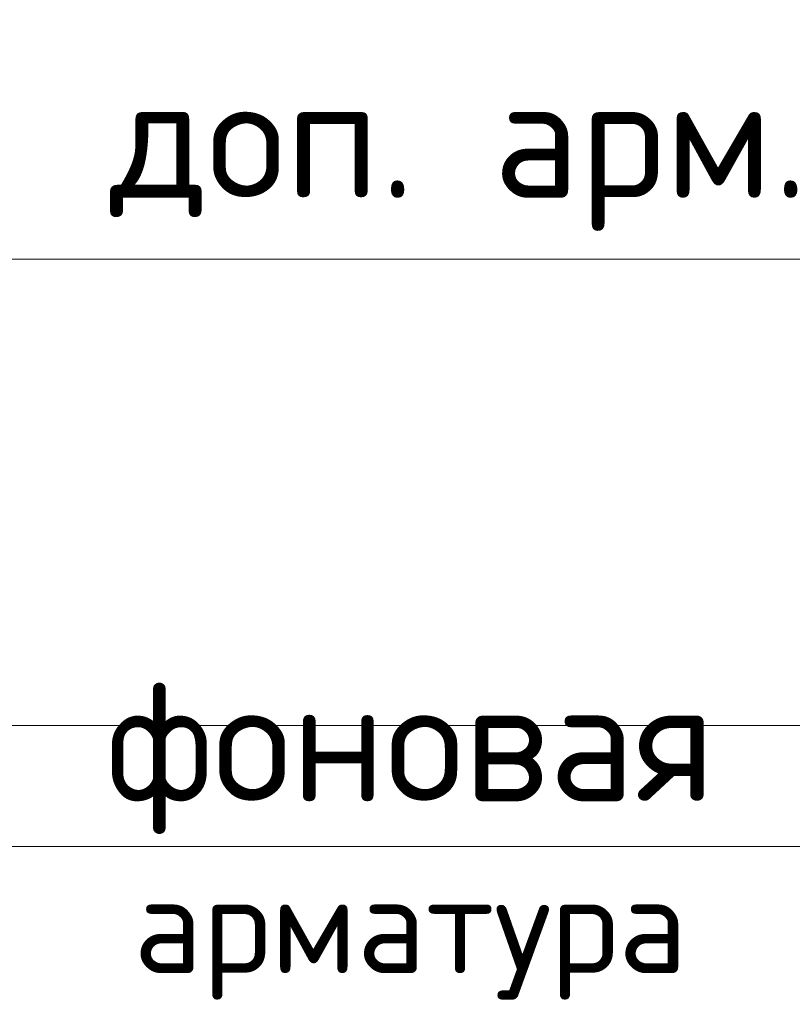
# Model space of a CAD drawing. Header units: metres. Extents: x -38 to 100, y -15 to 21.
# Tile 216 of 246: x 75.82 to 76.057, y 8.091 to 8.393. Entities that reach past the tile are written whole.
import ezdxf

# ---------------------------------------------------------------- set-up
doc = ezdxf.new("R2010")
doc.units = ezdxf.units.M
doc.layers.add('XR$5$Текст_ примечание', color=7, linetype='Continuous', lineweight=13)
doc.layers.add('XR$7$Текст_ примечание', color=7, linetype='Continuous', lineweight=13)
doc.styles.add('ISOCPEUR', font='txt')

msp = doc.modelspace()

# ---------------------------------------------------------------- linework, layer by layer
at = {"color": 7, "linetype": 'Continuous', "lineweight": 13, "transparency": 33554687}
for points in [[(75.81694, 8.31961), (76.10053, 8.31961), (76.14196, 8.24218)], [(75.81694, 8.31961), (76.10053, 8.31961), (76.14196, 8.24218)], [(75.81694, 8.31961), (76.10053, 8.31961), (76.14196, 8.24218)], [(75.81694, 8.13924), (76.10395, 8.13924), (76.16896, 8.23618)], [(75.81694, 8.13924), (76.10395, 8.13924), (76.16896, 8.23618)], [(75.81694, 8.13924), (76.10395, 8.13924), (76.16896, 8.23618)]]:
    msp.add_lwpolyline(points, dxfattribs=at)
at = {"layer": 'XR$5$Текст_ примечание', "color": 7, "linetype": 'Continuous', "lineweight": 13, "transparency": 33554687}
msp.add_line((88.97573, 8.17641), (70.47573, 8.17641), dxfattribs=at)
at = {"layer": 'XR$7$Текст_ примечание', "color": 7, "linetype": 'Continuous', "lineweight": 13, "transparency": 33554687}
msp.add_line((88.97573, 8.17641), (70.47573, 8.17641), dxfattribs=at)

# ---------------------------------------------------------------- texts
at = {"color": 7, "linetype": 'Continuous', "lineweight": 13, "transparency": 33554687, "insert": (75.95494, 8.35211), "char_height": 0.0375, "width": 0.2281034, "attachment_point": 5, "style": 'ISOCPEUR'}
msp.add_mtext('\\A1;{\\fISOCPEUR|i0|b0;\\H0.037500;\\W1.000000;\\C7;доп. арм.}\\P', dxfattribs=at)
msp.add_mtext('\\A1;{\\fISOCPEUR|i0|b0;\\H0.037500;\\W1.000000;\\C7;доп. арм.}\\P', dxfattribs=at)
msp.add_mtext('\\A1;{\\fISOCPEUR|i0|b0;\\H0.037500;\\W1.000000;\\C7;доп. арм.}\\P', dxfattribs=at)
at = {"color": 7, "linetype": 'Continuous', "lineweight": 13, "transparency": 33554687, "insert": (75.93994, 8.19064), "char_height": 0.0375, "width": 0.2237812, "attachment_point": 2, "line_spacing_factor": 0.963855}
msp.add_mtext('\\A1;{\\fISOCPEUR|i0|b0;\\H0.037500;\\W1.000000;\\C7;фоновая}\\P{\\fISOCPEUR|i0|b0;\\H0.030000;\\W1.000000;\\C7;арматура}\\P', dxfattribs=at)
msp.add_mtext('\\A1;{\\fISOCPEUR|i0|b0;\\H0.037500;\\W1.000000;\\C7;фоновая}\\P{\\fISOCPEUR|i0|b0;\\H0.030000;\\W1.000000;\\C7;арматура}\\P', dxfattribs=at)
msp.add_mtext('\\A1;{\\fISOCPEUR|i0|b0;\\H0.037500;\\W1.000000;\\C7;фоновая}\\P{\\fISOCPEUR|i0|b0;\\H0.030000;\\W1.000000;\\C7;арматура}\\P', dxfattribs=at)

doc.saveas('drawing.dxf')
